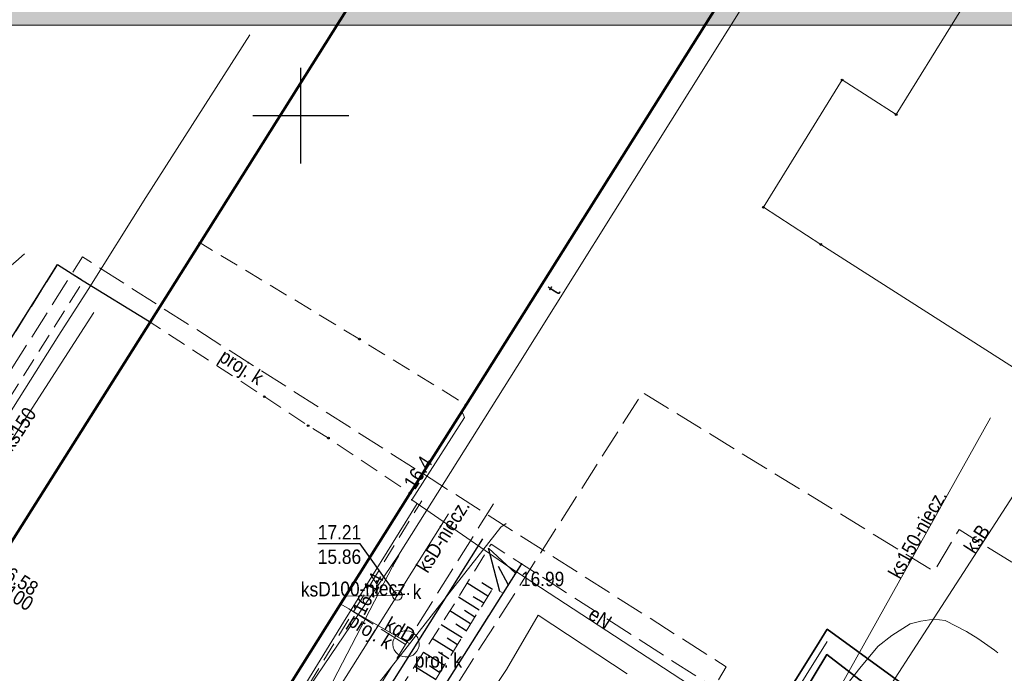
# Model space of a CAD drawing. Header units: metres. Extents: x 6530877 to 6534102, y 6042175 to 6045327.
# Tile 50 of 76: x 6532985 to 6533037, y 6044171 to 6044205. Entities that reach past the tile are written whole.
import ezdxf
from ezdxf.enums import TextEntityAlignment as Align

# ---------------------------------------------------------------- set-up
doc = ezdxf.new("R2010")
doc.units = ezdxf.units.M
doc.header["$MEASUREMENT"] = 0
doc.linetypes.add('1.0_0.5', pattern=[1.5, 1, -0.5])
doc.linetypes.add('1.5_0.5', pattern=[2, 1.5, -0.5])
doc.layers.get('0').update_dxf_attribs({"color": 2, "linetype": 'CONTINUOUS', "lineweight": 5})
for name, color, linetype in [('000 Inne (niezydentyfikowane)', 7, 'CONTINUOUS'), ('312-budynek ewidencyjny', 7, 'CONTINUOUS'), ('348-blok - przejazd przez budynek', 7, 'CONTINUOUS'), ('blok - kondygnacja podziemna', 7, 'CONTINUOUS'), ('chodnik', 7, 'CONTINUOUS'), ('jezdnia', 7, 'CONTINUOUS'), ('kanalizacyjne urządzenie techniczne - ob. projektowany', 7, 'CONTINUOUS'), ('kanalizacyjne urządzenie techniczne - ob. projektowany-Atr17', 7, 'CONTINUOUS'), ('krawężnik', 7, 'CONTINUOUS'), ('obudowa ochronna przewodu', 7, 'CONTINUOUS'), ('pikieta sztuczna', 7, 'CONTINUOUS'), ('pikieta sztuczna-Atr2', 7, 'CONTINUOUS'), ('przewód ciepłowniczy', 7, 'CONTINUOUS'), ('przewód elektroenergetyczny podziemny', 7, 'CONTINUOUS'), ('przewód elektroenergetyczny podziemny-Atr1', 7, 'CONTINUOUS'), ('przewód gazowy', 7, 'CONTINUOUS'), ('przewód kanalizacyjny', 7, 'CONTINUOUS'), ('przewód kanalizacyjny - ob. projektowany', 7, 'CONTINUOUS'), ('przewód kanalizacyjny - ob. projektowany-Atr1', 7, 'CONTINUOUS'), ('przewód kanalizacyjny-Atr1', 7, 'CONTINUOUS'), ('przewód telekomunikacyjny podziemny', 7, 'CONTINUOUS'), ('przewód telekomunikacyjny podziemny-Atr1', 7, 'CONTINUOUS'), ('przewód wodociągowy - ob. projektowany', 7, 'CONTINUOUS'), ('Punkt budynku', 7, 'CONTINUOUS'), ('Ramki i opis wydruku', 7, 'CONTINUOUS'), ('rzędna', 7, 'CONTINUOUS'), ('rzędna-Atr2', 7, 'CONTINUOUS'), ('rzędna-Atr3', 7, 'CONTINUOUS'), ('skarpa nieumocniona', 7, 'CONTINUOUS'), ('Wstawianie ramki sekcyjnej z opisem', 7, 'CONTINUOUS'), ('właz do komory lub kanału - okrągły', 7, 'CONTINUOUS'), ('właz do komory lub kanału - okrągły-Atr17', 7, 'CONTINUOUS')]:
    doc.layers.add(name, color=color, linetype=linetype)
doc.styles.get("Standard").update_dxf_attribs({"font": 'Working1250', "width": 0.75})

# ---------------------------------------------------------------- blocks, each defined once
blk = doc.blocks.new('PUNKTBUD')
at = {"color": 0}
blk.add_circle((0, 0), 0.045, dxfattribs=at)
blk = doc.blocks.new('PW01')
at = {"linetype": 'Continuous', "lineweight": 13}
h = blk.add_hatch(color=0, dxfattribs=at)
edge = h.paths.add_edge_path()
edge.add_arc((0, 0), 0.045, 0, 360)
blk = doc.blocks.new('US22')
at = {"color": 0, "linetype": 'Continuous', "lineweight": 13}
blk.add_circle((0, 0), 0.25, dxfattribs=at)
blk = doc.blocks.new('RAMKA500K')
at = {"color": 0}
for p, q in [((200, 197.5), (200, 202.5)), ((197.5, 200), (202.5, 200))]:
    blk.add_line(p, q, dxfattribs=at)

msp = doc.modelspace()

# ---------------------------------------------------------------- hatches: boundary and pattern name
at = {"layer": 'Ramki i opis wydruku', "linetype": 'Continuous', "lineweight": 13}
msp.add_hatch(color=255, dxfattribs=at).paths.add_polyline_path([(6532806.27, 6044204.71), (6533221.77, 6044204.71), (6533221.77, 6044239.71), (6532806.27, 6044239.71)])

# ---------------------------------------------------------------- linework, layer by layer
at = {"layer": '000 Inne (niezydentyfikowane)', "color": 7, "linetype": 'Continuous', "lineweight": 25, "flags": 128}
for points in [[(6533010.37, 6044175.21), (6533009.78, 6044177.46)], [(6533011.19, 6044176.17), (6533009.78, 6044177.46)], [(6533010.81, 6044175.57), (6533010.3, 6044176.51)], [(6533009.75, 6044174.96), (6533008.66, 6044175.64)], [(6533009.98, 6044175.32), (6533009.44, 6044175.67)], [(6533009.3, 6044174.24), (6533008.22, 6044174.92)], [(6533009.53, 6044174.6), (6533008.98, 6044174.94)], [(6533008.85, 6044173.52), (6533007.77, 6044174.2)], [(6533009.07, 6044173.88), (6533008.53, 6044174.22)], [(6533008.4, 6044172.8), (6533007.32, 6044173.48)], [(6533008.62, 6044173.16), (6533008.08, 6044173.5)], [(6533007.94, 6044172.08), (6533006.85, 6044172.76)], [(6533008.17, 6044172.44), (6533007.63, 6044172.78)], [(6533007.48, 6044171.35), (6533006.39, 6044172.03)], [(6533007.71, 6044171.71), (6533007.17, 6044172.05)], [(6533007.02, 6044170.62), (6533005.92, 6044171.31)], [(6533007.25, 6044170.98), (6533006.71, 6044171.33)]]:
    msp.add_lwpolyline(points, dxfattribs=at)
at = {"layer": '312-budynek ewidencyjny', "color": 7, "linetype": 'Continuous', "lineweight": 50, "flags": 128}
for points in [[(6532994.75, 6044193.37), (6533019.82, 6044233.25)], [(6533033.2, 6044224.04), (6533008.61, 6044184.94)], [(6532992.16, 6044189.24), (6532994.75, 6044193.37)], [(6532967.03, 6044149.46), (6532992.16, 6044189.24)], [(6533008.61, 6044184.94), (6533005.7, 6044180.33)], [(6533005.7, 6044180.33), (6532980.87, 6044140.83)]]:
    msp.add_lwpolyline(points, dxfattribs=at)
at = {"layer": '348-blok - przejazd przez budynek', "color": 7, "linetype": '1.0_0.5', "lineweight": 18, "flags": 128}
msp.add_lwpolyline([(6532994.75, 6044193.37), (6532992.16, 6044189.24), (6532998.1, 6044185.36), (6533000.38, 6044183.85), (6533001.44, 6044183.2), (6533005.7, 6044180.33), (6533008.61, 6044184.94), (6533003.06, 6044188.36)], close=True, dxfattribs=at)
at = {"layer": 'blok - kondygnacja podziemna', "color": 7, "linetype": 'Continuous', "lineweight": 18, "flags": 128}
msp.add_lwpolyline([(6533061.25, 6044195.27), (6533059.3, 6044196.51), (6533062.46, 6044201.45), (6533040.45, 6044215.29), (6533031.02, 6044200.06), (6533028.2, 6044201.86), (6533024.1, 6044195.23), (6533027.09, 6044193.29), (6533048.61, 6044179.55), (6533057.05, 6044192.97), (6533059.01, 6044191.73)], close=True, dxfattribs=at)
at = {"layer": 'chodnik', "color": 7, "linetype": '1.0_0.5', "lineweight": 18, "flags": 128}
msp.add_lwpolyline([(6532962.75, 6044152.1), (6532962.8, 6044150.07), (6532963.63, 6044150.73), (6532979.87, 6044177.44), (6532988.67, 6044191.39), (6532987.33, 6044192.24), (6532978.36, 6044177.98), (6532969.76, 6044164.46), (6532963.34, 6044154.16)], close=True, dxfattribs=at)
msp.add_lwpolyline([(6532981.87, 6044141.27), (6532992.79, 6044157.92), (6533006.3, 6044179.94)], dxfattribs=at)
at = {"layer": 'jezdnia', "color": 7, "linetype": '1.5_0.5', "lineweight": 18, "flags": 128}
msp.add_lwpolyline([(6532984.49, 6044133.74), (6532991.07, 6044144.1), (6532991.82, 6044145.36), (6532995.28, 6044151.11), (6532996.87, 6044153.68), (6533002.63, 6044162.62), (6533011.5, 6044176.65), (6533024.17, 6044168.5), (6533023.23, 6044167.01), (6533022.66, 6044166.13), (6533015.33, 6044154.6), (6533019.66, 6044151.88), (6533018.79, 6044150.46), (6533007.19, 6044132.1), (6533006.33, 6044130.73), (6533003.56, 6044126.36)], dxfattribs=at)
at = {"layer": 'kanalizacyjne urządzenie techniczne - ob. projektowany', "color": 34, "linetype": 'Continuous', "lineweight": 18, "flags": 128}
msp.add_lwpolyline([(6533005.3, 6044171.82), (6533005.17, 6044171.87), (6533005.05, 6044171.95), (6533004.95, 6044172.05), (6533004.87, 6044172.17), (6533004.82, 6044172.31), (6533004.8, 6044172.45), (6533004.8, 6044172.59), (6533004.84, 6044172.73), (6533004.91, 6044172.86), (6533005, 6044172.97), (6533005.11, 6044173.06), (6533005.24, 6044173.12), (6533005.38, 6044173.16), (6533005.52, 6044173.16), (6533005.66, 6044173.14), (6533005.79, 6044173.09), (6533005.91, 6044173.01), (6533006.01, 6044172.91), (6533006.09, 6044172.79), (6533006.14, 6044172.65), (6533006.16, 6044172.51), (6533006.16, 6044172.37), (6533006.12, 6044172.23), (6533006.05, 6044172.1), (6533005.96, 6044171.99), (6533005.85, 6044171.9), (6533005.72, 6044171.84), (6533005.58, 6044171.8), (6533005.44, 6044171.8)], close=True, dxfattribs=at)
at = {"layer": 'krawężnik', "color": 7, "linetype": 'Continuous', "lineweight": 25, "flags": 128}
for points in [[(6532969.76, 6044164.46), (6532978.36, 6044177.98), (6532987.33, 6044192.24), (6532988.67, 6044191.39), (6532992.11, 6044189.27)], [(6532993.6, 6044152.47), (6532995, 6044154.95), (6533009.48, 6044177.95)], [(6533011.5, 6044176.65), (6533002.63, 6044162.62), (6532996.87, 6044153.68), (6532995.28, 6044151.11), (6532991.82, 6044145.36)]]:
    msp.add_lwpolyline(points, dxfattribs=at)
at = {"layer": 'obudowa ochronna przewodu', "color": 7, "linetype": 'Continuous', "lineweight": 35, "flags": 128}
msp.add_lwpolyline([(6533010.24, 6044145.86), (6533008.89, 6044143.61), (6533008.39, 6044142.9), (6533008.78, 6044142.62), (6533016.76, 6044155.12), (6533025.42, 6044168.64), (6533027.4, 6044171.92), (6533036.11, 6044165.22), (6533031.56, 6044158.97), (6533032.82, 6044158.18), (6533037.29, 6044164.47), (6533045.74, 6044160.08), (6533062.05, 6044149.99), (6533062.66, 6044151.04), (6533059.84, 6044152.8), (6533058.88, 6044153.4), (6533046.71, 6044161), (6533045.66, 6044161.66), (6533037.4, 6044165.99), (6533027.43, 6044173.24), (6533026.87, 6044172.34), (6533014.68, 6044152.87)], close=True, dxfattribs=at)
at = {"layer": 'przewód ciepłowniczy', "color": 212, "linetype": 'Continuous', "lineweight": 18, "flags": 128}
msp.add_lwpolyline([(6533008.61, 6044142.75), (6533014.15, 6044151.57), (6533022.12, 6044164.11), (6533027.43, 6044172.6)], dxfattribs=at)
at = {"layer": 'przewód elektroenergetyczny podziemny', "color": 1, "linetype": 'Continuous', "lineweight": 18, "flags": 128}
for points in [[(6532997.34, 6044204.21), (6532991.93, 6044195.73), (6532988.93, 6044190.95), (6532987.4, 6044188.57), (6532981.38, 6044179.04), (6532977.54, 6044172.98)], [(6533024.27, 6044151.08), (6533024.01, 6044151.41), (6533022.6, 6044152.37), (6533024.83, 6044156.87), (6533026.93, 6044160.39), (6533027.86, 6044161.31), (6533028.48, 6044162.27), (6533028.23, 6044162.74), (6533028.76, 6044164.65), (6533024.06, 6044167.86), (6533010.79, 6044176.53), (6533005.78, 6044179.99), (6533008.53, 6044184.27), (6533008.4, 6044184.57)], [(6533008.93, 6044168.46), (6533010.72, 6044171.14), (6533012.37, 6044173.97), (6533017, 6044170.92)], [(6533026.86, 6044168.36), (6533029.2, 6044171.3), (6533030.08, 6044172.37), (6533030.8, 6044172.92), (6533031.74, 6044173.52), (6533032.31, 6044173.67), (6533032.98, 6044173.77), (6533033.57, 6044173.7), (6533034.69, 6044173.13), (6533035.27, 6044172.76), (6533036.14, 6044172.16), (6533036.31, 6044172.02)]]:
    msp.add_lwpolyline(points, dxfattribs=at)
at = {"layer": 'przewód gazowy', "color": 52, "linetype": 'Continuous', "lineweight": 18, "flags": 128}
msp.add_lwpolyline([(6533006.06, 6044179.79), (6533002.23, 6044173.62), (6532994.9, 6044161.68), (6532987.85, 6044150.21), (6532987.17, 6044149.06), (6532987.02, 6044149), (6532986.69, 6044149.09), (6532986.25, 6044149.38)], dxfattribs=at)
at = {"layer": 'przewód kanalizacyjny', "color": 34, "linetype": 'Continuous', "lineweight": 18, "flags": 128}
for points in [[(6532970.06, 6044179.57), (6532970.5, 6044179.94), (6532985.16, 6044192.41), (6532985.61, 6044192.8)], [(6532989.21, 6044189.74), (6532981.49, 6044177.78), (6532972.19, 6044162.94), (6532966.98, 6044154.05), (6532961.63, 6044145.48)], [(6533035.94, 6044184.25), (6533023.42, 6044161.84)], [(6533025.73, 6044162.59), (6533037.14, 6044180.22)], [(6533037.14, 6044180.22), (6533025.73, 6044162.59)], [(6533005.03, 6044175.01), (6533007.69, 6044179.25)], [(6532980.87, 6044140.83), (6532993.52, 6044156.98), (6533010.43, 6044178.56), (6533010.7, 6044178.76)], [(6533005.03, 6044175.01), (6532993.5, 6044156.71)], [(6533005.03, 6044175.01), (6533002.34, 6044174.97)], [(6533005.68, 6044172.49), (6533002.08, 6044174.55)]]:
    msp.add_lwpolyline(points, dxfattribs=at)
at = {"layer": 'przewód kanalizacyjny - ob. projektowany', "color": 34, "linetype": '1.5_0.5', "lineweight": 18, "flags": 128}
for points in [[(6532969.05, 6044152.66), (6532965.08, 6044155.18), (6532970.57, 6044164.01), (6532979.89, 6044178.8), (6532987.72, 6044191.22), (6532988.63, 6044192.64), (6533022.17, 6044171.28), (6533018.1, 6044164.72), (6533025.4, 6044160.19), (6533014.8, 6044145.63), (6533011.7, 6044140.76), (6533004.42, 6044129.06), (6533009.24, 6044125.13)], [(6533010.04, 6044179.78), (6533005.46, 6044172.45), (6532995.66, 6044156.79), (6532986.04, 6044141.68), (6532980.94, 6044140.94)], [(6533005.46, 6044172.45), (6533002.08, 6044174.57)]]:
    msp.add_lwpolyline(points, dxfattribs=at)
at = {"layer": 'przewód telekomunikacyjny podziemny', "color": 30, "linetype": 'Continuous', "lineweight": 18, "flags": 128}
for points in [[(6532994.09, 6044160.88), (6533005.09, 6044177.1), (6533011.27, 6044186.93), (6533027.28, 6044212.51)], [(6532990.27, 6044153.23), (6532990.97, 6044153.58), (6533001.21, 6044169.66), (6533004.8, 6044176.54), (6533005.1, 6044177.08)]]:
    msp.add_lwpolyline(points, dxfattribs=at)
at = {"layer": 'przewód wodociągowy - ob. projektowany', "color": 5, "linetype": '1.5_0.5', "lineweight": 18, "flags": 128}
msp.add_lwpolyline([(6532989.76, 6044154.69), (6532995.89, 6044151.13), (6533017.81, 6044185.57), (6533032.99, 6044176.26), (6533034.3, 6044178.44), (6533063.07, 6044160.58), (6533068.61, 6044157.2), (6533069.51, 6044156.68), (6533075.26, 6044153.04), (6533088.04, 6044135.35), (6533091.43, 6044133.36), (6533108.11, 6044122.64), (6533110.67, 6044120.96)], dxfattribs=at)
at = {"layer": 'Ramki i opis wydruku', "color": 7, "linetype": 'Continuous', "lineweight": 13, "flags": 128}
for points in [[(6532806.27, 6044204.71), (6533221.77, 6044204.71), (6533221.77, 6044239.71), (6532806.27, 6044239.71)], [(6532806.32, 6043947.71), (6533221.72, 6043947.71), (6533221.72, 6044204.71), (6532806.32, 6044204.71)]]:
    msp.add_lwpolyline(points, close=True, dxfattribs=at)
at = {"layer": 'rzędna-Atr2', "color": 7, "flags": 128}
msp.add_lwpolyline([(6533005.03, 6044175.01), (6533003.1, 6044177.69), (6533000.887, 6044177.69)], dxfattribs=at)
at = {"layer": 'skarpa nieumocniona', "color": 7, "linetype": '1.0_0.5', "lineweight": 18, "flags": 128}
msp.add_lwpolyline([(6532995.82, 6044154.38), (6532996.87, 6044153.68), (6533001.17, 6044161.31), (6533010, 6044175.35), (6533010.54, 6044175.14), (6533011.5, 6044176.65), (6533009.91, 6044177.67), (6533007.72, 6044174.11), (6533002.2, 6044165.49), (6532998.68, 6044159.93)], close=True, dxfattribs=at)
msp.add_lwpolyline([(6532995.82, 6044154.38), (6532996.87, 6044153.68), (6533001.17, 6044161.31), (6533010, 6044175.35), (6533010.54, 6044175.14), (6533011.5, 6044176.65), (6533009.91, 6044177.67), (6533007.72, 6044174.11), (6533002.2, 6044165.49), (6532998.68, 6044159.93)], close=True, dxfattribs=at)
at = {"layer": 'Wstawianie ramki sekcyjnej z opisem', "color": 7, "linetype": 'Continuous', "lineweight": 13, "flags": 128}
for points in [[(6533000, 6044197.5), (6533000, 6044202.5)], [(6532997.5, 6044200), (6533002.5, 6044200)]]:
    msp.add_lwpolyline(points, dxfattribs=at)

# ---------------------------------------------------------------- block references
at = {"layer": 'pikieta sztuczna', "color": 7, "linetype": 'Continuous', "lineweight": 13}
msp.add_blockref('PW01', (6533011.5, 6044176.65), dxfattribs=at)
at = {"layer": 'Punkt budynku', "color": 5, "linetype": 'Continuous', "lineweight": 18}
for p in [(6533028.2, 6044201.86), (6533031.02, 6044200.06), (6533024.1, 6044195.23), (6532994.75, 6044193.37), (6533027.09, 6044193.29), (6532992.16, 6044189.24), (6533003.06, 6044188.36), (6532998.1, 6044185.36), (6533008.61, 6044184.94), (6533000.38, 6044183.85), (6533001.44, 6044183.2), (6533005.7, 6044180.33)]:
    msp.add_blockref('PUNKTBUD', p, dxfattribs=at)
at = {"layer": 'rzędna', "color": 1, "linetype": 'Continuous', "lineweight": 18, "rotation": 145.366}
msp.add_blockref('PW01', (6533005.78, 6044179.99), dxfattribs=at)
at = {"layer": 'rzędna', "color": 30, "linetype": 'Continuous', "lineweight": 18}
msp.add_blockref('PW01', (6533004.8, 6044176.54), dxfattribs=at)
at = {"layer": 'rzędna', "color": 34, "linetype": 'Continuous', "lineweight": 18, "rotation": 288.119}
msp.add_blockref('PW01', (6533005.03, 6044175.01), dxfattribs=at)
at = {"layer": 'Wstawianie ramki sekcyjnej z opisem', "color": 7, "linetype": 'Continuous', "lineweight": 13}
msp.add_blockref('RAMKA500K', (6532800, 6044000), dxfattribs=at)
at = {"layer": 'właz do komory lub kanału - okrągły', "color": 7, "linetype": 'Continuous', "lineweight": 18, "rotation": 288.119}
msp.add_blockref('US22', (6533005.03, 6044175.01), dxfattribs=at)

# ---------------------------------------------------------------- texts
at = {"layer": 'kanalizacyjne urządzenie techniczne - ob. projektowany-Atr17', "color": 34, "width": 0.9}
msp.add_text('proj. k', height=0.75, dxfattribs=at).set_placement((6533005.94, 6044171.25))
at = {"layer": 'pikieta sztuczna-Atr2', "color": 7, "width": 0.9}
msp.add_text('16.99', height=0.75, dxfattribs=at).set_placement((6533011.47, 6044176.24), align=Align.TOP_LEFT)
at = {"layer": 'przewód elektroenergetyczny podziemny-Atr1', "color": 1, "width": 0.9}
msp.add_text('eN', height=0.75, rotation=-33.159, dxfattribs=at).set_placement((6533014.91, 6044173.84))
at = {"layer": 'przewód kanalizacyjny - ob. projektowany-Atr1', "color": 34, "width": 0.9}
for rotation, p in [(327.508, (6532996.08, 6044187.89)), (327.917, (6533002.8, 6044174.12))]:
    msp.add_text('proj. k', height=0.75, rotation=rotation, dxfattribs=at).set_placement(p, align=Align.TOP_LEFT)
at = {"layer": 'przewód kanalizacyjny-Atr1', "color": 34, "width": 0.9}
msp.add_text('ks150', height=0.75, rotation=57.158, dxfattribs=at).set_placement((6532984.64, 6044182.66), align=Align.MIDDLE_LEFT)
for s, rotation, p in [('ks150-niecz.', 60.809, (6533031.22, 6044175.81)), ('ksB', 57.09, (6533035.13, 6044177.11)), ('ksD100-niecz.', 0.852, (6533000.01, 6044174.94)), ('kdD', -29.779, (6533004.3, 6044173.28))]:
    msp.add_text(s, height=0.75, rotation=rotation, dxfattribs=at).set_placement(p)
for s, rotation, p in [('ksD-niecz.', 57.897, (6533005.97, 6044176.52)), ('ks100', 327.421, (6532984.13, 6044176.09))]:
    msp.add_text(s, height=0.75, rotation=rotation, dxfattribs=at).set_placement(p, align=Align.TOP_LEFT)
at = {"layer": 'przewód telekomunikacyjny podziemny-Atr1', "color": 30, "width": 0.9}
msp.add_text('t', height=0.75, rotation=57.964, dxfattribs=at).set_placement((6533013.41, 6044190.61))
at = {"layer": 'rzędna-Atr2', "color": 1, "width": 0.9}
msp.add_text('16.4', height=0.75, rotation=57.279, dxfattribs=at).set_placement((6533005.63, 6044180.67), align=Align.MIDDLE_LEFT)
at = {"layer": 'rzędna-Atr2', "color": 34, "width": 0.9}
msp.add_text('17.21', height=0.75, dxfattribs=at).set_placement((6533000.887, 6044177.698), align=Align.BOTTOM_LEFT)
msp.add_text('16.58', height=0.75, rotation=327.421, dxfattribs=at).set_placement((6532984.1, 6044176.17))
at = {"layer": 'rzędna-Atr2', "color": 30, "width": 0.9}
msp.add_text('16.14', height=0.75, rotation=62.444, dxfattribs=at).set_placement((6533003.31, 6044173.92))
at = {"layer": 'rzędna-Atr3', "color": 34, "width": 0.9}
msp.add_text('15.86', height=0.75, dxfattribs=at).set_placement((6533000.887, 6044176.423), align=Align.BOTTOM_LEFT)
at = {"layer": 'właz do komory lub kanału - okrągły-Atr17', "color": 7, "width": 0.9}
msp.add_text('k', height=0.75, dxfattribs=at).set_placement((6533005.83, 6044174.82))

doc.saveas('drawing.dxf')
